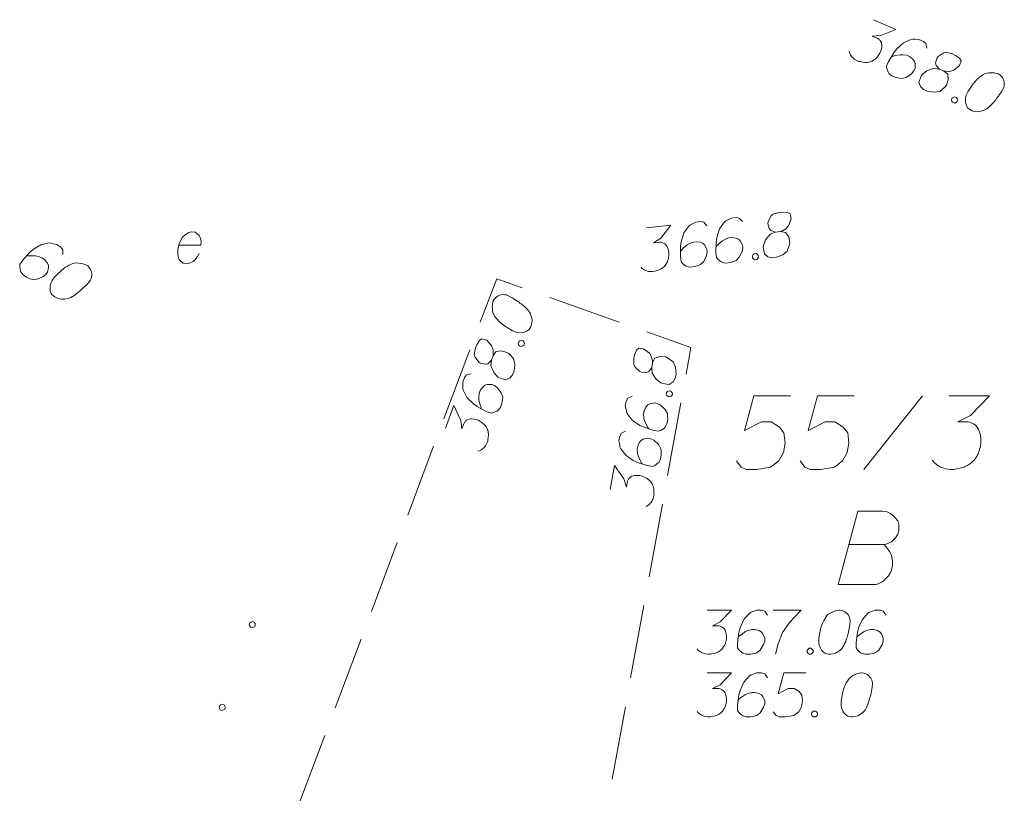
# Model space of a CAD drawing. Header units: millimetres. Extents: x 460 to 2266, y 622 to 2169.
# Tile 47 of 95: x 2019 to 2036, y 1956 to 1969. Entities that reach past the tile are written whole.
import ezdxf

# ---------------------------------------------------------------- set-up
doc = ezdxf.new("R2010")
doc.units = ezdxf.units.MM
doc.linetypes.add('L_0_05', pattern=[1.75, 1.25, -0.5])
doc.linetypes.add('PRZER1-1', pattern=[2, 1, -1])
doc.layers.add('#digitalizacja', color=7, linetype='Continuous', lineweight=18)
doc.layers.add('#skartowane', color=7, linetype='Continuous', lineweight=18)
doc.layers.add('GESDZI_O', color=7, linetype='Continuous', lineweight=18, true_color=0x0a0909)
doc.layers.add('GESUZY_O', color=7, linetype='PRZER1-1', lineweight=18, true_color=0x008000)

msp = doc.modelspace()

# ---------------------------------------------------------------- linework, layer by layer
at = {"layer": '#digitalizacja', "color": 36, "linetype": 'Continuous', "lineweight": 18, "true_color": 0x7d3300, "flags": 128}
for points in [[(2020.018, 1964.746), (2020.016, 1964.826), (2019.983, 1964.871), (2019.915, 1964.918), (2019.853, 1964.932), (2019.817, 1964.943), (2019.783, 1964.945), (2019.644, 1964.912), (2019.51, 1964.833), (2019.452, 1964.78), (2019.335, 1964.653), (2019.284, 1964.58), (2019.283, 1964.537), (2019.295, 1964.472), (2019.303, 1964.452), (2019.341, 1964.404), (2019.404, 1964.36), (2019.459, 1964.336), (2019.5, 1964.322), (2019.576, 1964.327), (2019.678, 1964.371), (2019.726, 1964.409), (2019.753, 1964.448), (2019.773, 1964.528), (2019.77, 1964.565), (2019.75, 1964.609), (2019.702, 1964.664), (2019.658, 1964.694), (2019.595, 1964.716), (2019.551, 1964.725), (2019.465, 1964.727), (2019.419, 1964.723), (2019.395, 1964.719)], [(2020.438, 1964.554), (2020.429, 1964.561), (2020.396, 1964.576), (2020.373, 1964.585), (2020.355, 1964.59), (2020.324, 1964.597), (2020.285, 1964.603), (2020.251, 1964.605), (2020.213, 1964.603), (2020.185, 1964.593), (2020.154, 1964.579), (2020.122, 1964.565), (2020.088, 1964.546), (2020.064, 1964.534), (2020.034, 1964.511), (2019.986, 1964.473), (2019.921, 1964.41), (2019.871, 1964.359), (2019.834, 1964.305), (2019.812, 1964.263), (2019.801, 1964.206), (2019.799, 1964.172), (2019.803, 1964.126), (2019.818, 1964.086), (2019.829, 1964.071), (2019.855, 1964.046), (2019.879, 1964.029), (2019.921, 1964.007), (2019.962, 1963.993), (2019.996, 1963.991), (2020.047, 1963.992), (2020.072, 1963.996), (2020.105, 1964.002), (2020.133, 1964.011), (2020.153, 1964.019), (2020.179, 1964.037), (2020.191, 1964.043), (2020.217, 1964.06), (2020.247, 1964.083), (2020.277, 1964.105), (2020.296, 1964.121), (2020.31, 1964.132), (2020.329, 1964.148), (2020.369, 1964.185), (2020.391, 1964.206), (2020.412, 1964.227), (2020.441, 1964.258), (2020.476, 1964.298), (2020.486, 1964.312), (2020.495, 1964.335), (2020.503, 1964.358), (2020.509, 1964.397), (2020.508, 1964.427), (2020.503, 1964.451), (2020.494, 1964.479), (2020.482, 1964.502), (2020.47, 1964.518), (2020.459, 1964.532), (2020.438, 1964.554)], [(2030.962, 1958.706), (2031.376, 1958.706), (2031.181, 1958.505), (2031.051, 1958.44), (2031.157, 1958.44), (2031.181, 1958.435), (2031.193, 1958.429), (2031.205, 1958.423), (2031.216, 1958.417), (2031.24, 1958.399), (2031.252, 1958.381), (2031.264, 1958.364), (2031.27, 1958.346), (2031.281, 1958.305), (2031.287, 1958.269), (2031.287, 1958.251), (2031.287, 1958.228), (2031.281, 1958.192), (2031.275, 1958.169), (2031.27, 1958.145), (2031.264, 1958.127), (2031.258, 1958.116), (2031.252, 1958.104), (2031.246, 1958.092), (2031.234, 1958.074), (2031.216, 1958.051), (2031.199, 1958.033), (2031.187, 1958.021), (2031.169, 1958.009), (2031.151, 1957.998), (2031.128, 1957.986), (2031.116, 1957.98), (2031.075, 1957.968), (2031.039, 1957.962), (2031.016, 1957.956), (2030.974, 1957.956), (2030.927, 1957.962), (2030.909, 1957.968), (2030.892, 1957.974), (2030.874, 1957.98), (2030.856, 1957.992), (2030.838, 1958.003), (2030.809, 1958.027), (2030.791, 1958.051)], [(2031.984, 1958.623), (2031.937, 1958.688), (2031.884, 1958.706), (2031.801, 1958.706), (2031.742, 1958.683), (2031.707, 1958.671), (2031.677, 1958.653), (2031.582, 1958.547), (2031.518, 1958.405), (2031.5, 1958.328), (2031.476, 1958.157), (2031.476, 1958.068), (2031.5, 1958.033), (2031.547, 1957.986), (2031.565, 1957.974), (2031.624, 1957.956), (2031.701, 1957.956), (2031.76, 1957.968), (2031.801, 1957.98), (2031.86, 1958.027), (2031.919, 1958.121), (2031.937, 1958.181), (2031.937, 1958.228), (2031.907, 1958.305), (2031.884, 1958.334), (2031.842, 1958.358), (2031.771, 1958.375), (2031.718, 1958.375), (2031.653, 1958.358), (2031.612, 1958.34), (2031.541, 1958.293), (2031.506, 1958.263), (2031.488, 1958.246)], [(2032.084, 1958.706), (2032.557, 1958.706), (2032.527, 1958.677), (2032.356, 1958.494), (2032.238, 1958.328), (2032.167, 1958.133), (2032.12, 1957.956)], [(2033.212, 1958.706), (2033.2, 1958.706), (2033.165, 1958.7), (2033.141, 1958.694), (2033.124, 1958.688), (2033.094, 1958.677), (2033.059, 1958.659), (2033.029, 1958.641), (2033, 1958.618), (2032.982, 1958.594), (2032.964, 1958.564), (2032.947, 1958.535), (2032.929, 1958.499), (2032.917, 1958.476), (2032.905, 1958.44), (2032.887, 1958.381), (2032.87, 1958.293), (2032.858, 1958.222), (2032.858, 1958.157), (2032.864, 1958.11), (2032.887, 1958.057), (2032.905, 1958.027), (2032.935, 1957.992), (2032.97, 1957.968), (2032.988, 1957.962), (2033.023, 1957.956), (2033.053, 1957.956), (2033.1, 1957.962), (2033.141, 1957.974), (2033.171, 1957.992), (2033.212, 1958.021), (2033.23, 1958.039), (2033.254, 1958.062), (2033.271, 1958.086), (2033.283, 1958.104), (2033.295, 1958.133), (2033.301, 1958.145), (2033.313, 1958.175), (2033.324, 1958.21), (2033.336, 1958.246), (2033.342, 1958.269), (2033.348, 1958.287), (2033.354, 1958.31), (2033.366, 1958.364), (2033.372, 1958.393), (2033.378, 1958.423), (2033.383, 1958.464), (2033.389, 1958.517), (2033.389, 1958.535), (2033.383, 1958.558), (2033.378, 1958.582), (2033.36, 1958.618), (2033.342, 1958.641), (2033.324, 1958.659), (2033.301, 1958.677), (2033.277, 1958.688), (2033.259, 1958.694), (2033.242, 1958.7), (2033.212, 1958.706)], [(2033.998, 1958.623), (2033.95, 1958.688), (2033.897, 1958.706), (2033.815, 1958.706), (2033.755, 1958.683), (2033.72, 1958.671), (2033.69, 1958.653), (2033.596, 1958.547), (2033.531, 1958.405), (2033.513, 1958.328), (2033.49, 1958.157), (2033.49, 1958.068), (2033.513, 1958.033), (2033.561, 1957.986), (2033.578, 1957.974), (2033.637, 1957.956), (2033.714, 1957.956), (2033.773, 1957.968), (2033.815, 1957.98), (2033.874, 1958.027), (2033.933, 1958.121), (2033.95, 1958.181), (2033.95, 1958.228), (2033.921, 1958.305), (2033.897, 1958.334), (2033.856, 1958.358), (2033.785, 1958.375), (2033.732, 1958.375), (2033.667, 1958.358), (2033.626, 1958.34), (2033.555, 1958.293), (2033.519, 1958.263), (2033.502, 1958.246)], [(2032.693, 1958.057), (2032.722, 1958.057), (2032.74, 1958.045), (2032.758, 1958.021), (2032.758, 1957.992), (2032.74, 1957.968), (2032.722, 1957.956), (2032.693, 1957.956), (2032.675, 1957.968), (2032.657, 1957.992), (2032.657, 1958.021), (2032.675, 1958.045), (2032.693, 1958.057)], [(2030.962, 1957.64), (2031.376, 1957.64), (2031.181, 1957.439), (2031.051, 1957.374), (2031.157, 1957.374), (2031.181, 1957.369), (2031.193, 1957.363), (2031.205, 1957.357), (2031.216, 1957.351), (2031.24, 1957.333), (2031.252, 1957.315), (2031.264, 1957.298), (2031.27, 1957.28), (2031.281, 1957.239), (2031.287, 1957.203), (2031.287, 1957.185), (2031.287, 1957.162), (2031.281, 1957.126), (2031.275, 1957.103), (2031.27, 1957.079), (2031.264, 1957.061), (2031.258, 1957.05), (2031.252, 1957.038), (2031.246, 1957.026), (2031.234, 1957.008), (2031.216, 1956.985), (2031.199, 1956.967), (2031.187, 1956.955), (2031.169, 1956.943), (2031.151, 1956.932), (2031.128, 1956.92), (2031.116, 1956.914), (2031.075, 1956.902), (2031.039, 1956.896), (2031.016, 1956.89), (2030.974, 1956.89), (2030.927, 1956.896), (2030.909, 1956.902), (2030.892, 1956.908), (2030.874, 1956.914), (2030.856, 1956.926), (2030.838, 1956.937), (2030.809, 1956.961), (2030.791, 1956.985)], [(2031.984, 1957.557), (2031.937, 1957.622), (2031.884, 1957.64), (2031.801, 1957.64), (2031.742, 1957.617), (2031.707, 1957.605), (2031.677, 1957.587), (2031.582, 1957.481), (2031.518, 1957.339), (2031.5, 1957.262), (2031.476, 1957.091), (2031.476, 1957.002), (2031.5, 1956.967), (2031.547, 1956.92), (2031.565, 1956.908), (2031.624, 1956.89), (2031.701, 1956.89), (2031.76, 1956.902), (2031.801, 1956.914), (2031.86, 1956.961), (2031.919, 1957.056), (2031.937, 1957.115), (2031.937, 1957.162), (2031.907, 1957.239), (2031.884, 1957.268), (2031.842, 1957.292), (2031.771, 1957.309), (2031.718, 1957.309), (2031.653, 1957.292), (2031.612, 1957.274), (2031.541, 1957.227), (2031.506, 1957.197), (2031.488, 1957.18)], [(2032.634, 1957.64), (2032.262, 1957.64), (2032.167, 1957.286), (2032.338, 1957.374), (2032.439, 1957.374), (2032.521, 1957.321), (2032.569, 1957.262), (2032.58, 1957.162), (2032.563, 1957.061), (2032.515, 1956.979), (2032.433, 1956.914), (2032.291, 1956.89), (2032.185, 1956.89), (2032.132, 1956.914), (2032.084, 1956.979)], [(2033.59, 1957.64), (2033.578, 1957.64), (2033.543, 1957.634), (2033.519, 1957.628), (2033.502, 1957.622), (2033.472, 1957.611), (2033.437, 1957.593), (2033.407, 1957.575), (2033.378, 1957.552), (2033.36, 1957.528), (2033.342, 1957.498), (2033.324, 1957.469), (2033.307, 1957.433), (2033.295, 1957.41), (2033.283, 1957.374), (2033.265, 1957.315), (2033.248, 1957.227), (2033.236, 1957.156), (2033.236, 1957.091), (2033.242, 1957.044), (2033.265, 1956.991), (2033.283, 1956.961), (2033.313, 1956.926), (2033.348, 1956.902), (2033.366, 1956.896), (2033.401, 1956.89), (2033.431, 1956.89), (2033.478, 1956.896), (2033.519, 1956.908), (2033.549, 1956.926), (2033.59, 1956.955), (2033.608, 1956.973), (2033.632, 1956.996), (2033.649, 1957.02), (2033.661, 1957.038), (2033.673, 1957.067), (2033.679, 1957.079), (2033.691, 1957.109), (2033.702, 1957.144), (2033.714, 1957.18), (2033.72, 1957.203), (2033.726, 1957.221), (2033.732, 1957.244), (2033.744, 1957.298), (2033.75, 1957.327), (2033.755, 1957.357), (2033.761, 1957.398), (2033.767, 1957.451), (2033.767, 1957.469), (2033.761, 1957.492), (2033.755, 1957.516), (2033.738, 1957.552), (2033.72, 1957.575), (2033.702, 1957.593), (2033.679, 1957.611), (2033.655, 1957.622), (2033.637, 1957.628), (2033.62, 1957.634), (2033.59, 1957.64)], [(2032.769, 1956.991), (2032.799, 1956.991), (2032.817, 1956.979), (2032.834, 1956.955), (2032.834, 1956.926), (2032.817, 1956.902), (2032.799, 1956.89), (2032.769, 1956.89), (2032.752, 1956.902), (2032.734, 1956.926), (2032.734, 1956.955), (2032.752, 1956.979), (2032.769, 1956.991)]]:
    msp.add_lwpolyline(points, dxfattribs=at)
at = {"layer": '#skartowane', "color": 7, "linetype": 'Continuous', "lineweight": 18, "flags": 128}
for points in [[(2033.788, 1968.738), (2034.167, 1968.573), (2033.909, 1968.467), (2033.764, 1968.459), (2033.861, 1968.417), (2033.88, 1968.402), (2033.889, 1968.392), (2033.897, 1968.382), (2033.906, 1968.371), (2033.92, 1968.346), (2033.924, 1968.325), (2033.928, 1968.304), (2033.926, 1968.285), (2033.92, 1968.243), (2033.912, 1968.208), (2033.905, 1968.192), (2033.895, 1968.17), (2033.876, 1968.14), (2033.861, 1968.12), (2033.846, 1968.101), (2033.833, 1968.087), (2033.823, 1968.079), (2033.813, 1968.07), (2033.803, 1968.062), (2033.785, 1968.05), (2033.759, 1968.036), (2033.736, 1968.027), (2033.721, 1968.02), (2033.7, 1968.017), (2033.679, 1968.013), (2033.652, 1968.012), (2033.639, 1968.011), (2033.597, 1968.017), (2033.562, 1968.025), (2033.538, 1968.029), (2033.5, 1968.046), (2033.459, 1968.07), (2033.445, 1968.083), (2033.431, 1968.095), (2033.417, 1968.108), (2033.406, 1968.125), (2033.394, 1968.143), (2033.377, 1968.177), (2033.37, 1968.205)], [(2034.692, 1968.254), (2034.675, 1968.333), (2034.633, 1968.37), (2034.557, 1968.403), (2034.494, 1968.405), (2034.456, 1968.409), (2034.422, 1968.404), (2034.293, 1968.344), (2034.177, 1968.24), (2034.13, 1968.177), (2034.04, 1968.029), (2034.005, 1967.948), (2034.012, 1967.906), (2034.037, 1967.844), (2034.048, 1967.826), (2034.095, 1967.786), (2034.166, 1967.756), (2034.225, 1967.743), (2034.267, 1967.737), (2034.34, 1967.757), (2034.432, 1967.82), (2034.472, 1967.867), (2034.491, 1967.91), (2034.494, 1967.993), (2034.484, 1968.029), (2034.456, 1968.067), (2034.398, 1968.112), (2034.349, 1968.133), (2034.283, 1968.143), (2034.238, 1968.143), (2034.154, 1968.128), (2034.11, 1968.115), (2034.086, 1968.106)], [(2034.904, 1967.898), (2034.98, 1967.865), (2035.004, 1967.861), (2035.08, 1967.86), (2035.148, 1967.882), (2035.247, 1967.961), (2035.275, 1968.039), (2035.249, 1968.083), (2035.18, 1968.132), (2035.126, 1968.156), (2035.016, 1968.184), (2034.971, 1968.171), (2034.882, 1968.114), (2034.865, 1968.089), (2034.84, 1968.003), (2034.848, 1967.961), (2034.904, 1967.898), (2034.808, 1967.914), (2034.691, 1967.868), (2034.613, 1967.806), (2034.595, 1967.781), (2034.556, 1967.676), (2034.581, 1967.601), (2034.637, 1967.551), (2034.702, 1967.522), (2034.816, 1967.505), (2034.913, 1967.52), (2035.004, 1967.597), (2035.024, 1967.627), (2035.056, 1967.716), (2035.046, 1967.81), (2034.98, 1967.865)], [(2035.905, 1967.816), (2035.894, 1967.821), (2035.86, 1967.83), (2035.836, 1967.834), (2035.817, 1967.835), (2035.785, 1967.836), (2035.746, 1967.834), (2035.711, 1967.83), (2035.675, 1967.82), (2035.649, 1967.805), (2035.621, 1967.785), (2035.593, 1967.765), (2035.563, 1967.74), (2035.543, 1967.723), (2035.518, 1967.695), (2035.478, 1967.648), (2035.426, 1967.574), (2035.387, 1967.514), (2035.361, 1967.454), (2035.348, 1967.408), (2035.348, 1967.35), (2035.353, 1967.316), (2035.365, 1967.272), (2035.389, 1967.236), (2035.402, 1967.224), (2035.433, 1967.204), (2035.46, 1967.192), (2035.505, 1967.179), (2035.548, 1967.173), (2035.582, 1967.178), (2035.632, 1967.188), (2035.655, 1967.197), (2035.686, 1967.21), (2035.712, 1967.224), (2035.73, 1967.236), (2035.752, 1967.258), (2035.762, 1967.266), (2035.785, 1967.289), (2035.81, 1967.317), (2035.835, 1967.344), (2035.85, 1967.364), (2035.862, 1967.378), (2035.877, 1967.397), (2035.909, 1967.441), (2035.926, 1967.466), (2035.944, 1967.49), (2035.966, 1967.526), (2035.992, 1967.572), (2035.999, 1967.588), (2036.003, 1967.612), (2036.007, 1967.636), (2036.005, 1967.676), (2035.998, 1967.705), (2035.989, 1967.728), (2035.975, 1967.754), (2035.958, 1967.774), (2035.944, 1967.787), (2035.93, 1967.799), (2035.905, 1967.816)], [(2035.169, 1967.428), (2035.197, 1967.416), (2035.208, 1967.399), (2035.215, 1967.37), (2035.203, 1967.343), (2035.177, 1967.328), (2035.156, 1967.324), (2035.129, 1967.336), (2035.118, 1967.354), (2035.111, 1967.383), (2035.123, 1967.41), (2035.149, 1967.424), (2035.169, 1967.428)], [(2032.122, 1965.129), (2032.204, 1965.138), (2032.227, 1965.147), (2032.294, 1965.184), (2032.341, 1965.238), (2032.387, 1965.356), (2032.371, 1965.437), (2032.327, 1965.462), (2032.243, 1965.47), (2032.184, 1965.463), (2032.075, 1965.433), (2032.043, 1965.399), (2031.994, 1965.304), (2031.992, 1965.274), (2032.014, 1965.188), (2032.041, 1965.155), (2032.122, 1965.129), (2032.031, 1965.095), (2031.953, 1964.996), (2031.916, 1964.903), (2031.914, 1964.873), (2031.933, 1964.762), (2031.992, 1964.71), (2032.065, 1964.694), (2032.136, 1964.702), (2032.244, 1964.745), (2032.32, 1964.807), (2032.36, 1964.919), (2032.362, 1964.955), (2032.345, 1965.048), (2032.289, 1965.124), (2032.204, 1965.138)], [(2030.956, 1965.237), (2030.902, 1965.296), (2030.847, 1965.308), (2030.765, 1965.298), (2030.709, 1965.268), (2030.675, 1965.252), (2030.648, 1965.231), (2030.566, 1965.115), (2030.518, 1964.966), (2030.509, 1964.888), (2030.505, 1964.715), (2030.516, 1964.627), (2030.543, 1964.595), (2030.595, 1964.553), (2030.614, 1964.544), (2030.675, 1964.533), (2030.751, 1964.542), (2030.809, 1964.56), (2030.848, 1964.577), (2030.902, 1964.631), (2030.949, 1964.731), (2030.96, 1964.792), (2030.955, 1964.839), (2030.917, 1964.912), (2030.89, 1964.938), (2030.846, 1964.957), (2030.773, 1964.966), (2030.721, 1964.96), (2030.658, 1964.935), (2030.619, 1964.913), (2030.554, 1964.858), (2030.522, 1964.824), (2030.507, 1964.805)], [(2031.56, 1965.307), (2031.506, 1965.366), (2031.451, 1965.378), (2031.369, 1965.368), (2031.313, 1965.338), (2031.279, 1965.322), (2031.252, 1965.301), (2031.17, 1965.185), (2031.122, 1965.037), (2031.113, 1964.958), (2031.109, 1964.785), (2031.12, 1964.698), (2031.147, 1964.665), (2031.2, 1964.624), (2031.219, 1964.614), (2031.279, 1964.603), (2031.355, 1964.612), (2031.413, 1964.63), (2031.453, 1964.647), (2031.506, 1964.701), (2031.554, 1964.801), (2031.564, 1964.862), (2031.559, 1964.909), (2031.521, 1964.982), (2031.494, 1965.008), (2031.45, 1965.027), (2031.378, 1965.037), (2031.325, 1965.03), (2031.262, 1965.005), (2031.223, 1964.983), (2031.158, 1964.928), (2031.127, 1964.894), (2031.111, 1964.875)], [(2021.984, 1964.908), (2022.362, 1964.908), (2022.368, 1964.967), (2022.356, 1965.02), (2022.333, 1965.073), (2022.262, 1965.126), (2022.203, 1965.132), (2022.156, 1965.121), (2022.091, 1965.085), (2022.049, 1965.044), (2022.014, 1964.979), (2021.99, 1964.932), (2021.967, 1964.831), (2021.967, 1964.766), (2021.973, 1964.713), (2021.99, 1964.666), (2022.061, 1964.601), (2022.108, 1964.595), (2022.156, 1964.601), (2022.162, 1964.601), (2022.238, 1964.636), (2022.28, 1964.678), (2022.297, 1964.707), (2022.303, 1964.713), (2022.333, 1964.766)], [(2029.932, 1965.202), (2030.342, 1965.249), (2030.172, 1965.027), (2030.05, 1964.948), (2030.156, 1964.96), (2030.18, 1964.957), (2030.192, 1964.952), (2030.205, 1964.948), (2030.217, 1964.943), (2030.243, 1964.929), (2030.257, 1964.912), (2030.27, 1964.896), (2030.278, 1964.879), (2030.295, 1964.84), (2030.305, 1964.805), (2030.307, 1964.787), (2030.309, 1964.764), (2030.308, 1964.728), (2030.305, 1964.704), (2030.301, 1964.68), (2030.298, 1964.662), (2030.293, 1964.649), (2030.289, 1964.637), (2030.284, 1964.624), (2030.274, 1964.605), (2030.259, 1964.58), (2030.244, 1964.56), (2030.234, 1964.547), (2030.217, 1964.533), (2030.201, 1964.52), (2030.179, 1964.505), (2030.168, 1964.498), (2030.128, 1964.481), (2030.094, 1964.471), (2030.071, 1964.463), (2030.03, 1964.458), (2029.982, 1964.458), (2029.964, 1964.462), (2029.946, 1964.466), (2029.927, 1964.47), (2029.909, 1964.48), (2029.89, 1964.489), (2029.858, 1964.509), (2029.837, 1964.531)], [(2031.76, 1964.76), (2031.79, 1964.763), (2031.809, 1964.754), (2031.829, 1964.732), (2031.832, 1964.703), (2031.817, 1964.677), (2031.801, 1964.664), (2031.772, 1964.66), (2031.753, 1964.67), (2031.733, 1964.691), (2031.729, 1964.721), (2031.744, 1964.746), (2031.76, 1964.76)], [(2027.326, 1963.956), (2027.322, 1963.945), (2027.315, 1963.91), (2027.312, 1963.886), (2027.311, 1963.867), (2027.312, 1963.836), (2027.316, 1963.796), (2027.322, 1963.762), (2027.334, 1963.726), (2027.35, 1963.701), (2027.371, 1963.674), (2027.393, 1963.647), (2027.419, 1963.618), (2027.437, 1963.599), (2027.466, 1963.575), (2027.515, 1963.538), (2027.592, 1963.49), (2027.654, 1963.454), (2027.715, 1963.431), (2027.761, 1963.42), (2027.819, 1963.424), (2027.853, 1963.43), (2027.897, 1963.445), (2027.931, 1963.47), (2027.943, 1963.484), (2027.961, 1963.515), (2027.972, 1963.543), (2027.983, 1963.589), (2027.986, 1963.632), (2027.98, 1963.666), (2027.967, 1963.715), (2027.957, 1963.738), (2027.943, 1963.768), (2027.927, 1963.793), (2027.915, 1963.811), (2027.891, 1963.832), (2027.882, 1963.842), (2027.859, 1963.863), (2027.83, 1963.887), (2027.801, 1963.91), (2027.781, 1963.924), (2027.766, 1963.936), (2027.746, 1963.95), (2027.7, 1963.98), (2027.675, 1963.995), (2027.649, 1964.011), (2027.613, 1964.031), (2027.565, 1964.056), (2027.549, 1964.062), (2027.524, 1964.065), (2027.5, 1964.068), (2027.461, 1964.063), (2027.432, 1964.055), (2027.41, 1964.045), (2027.385, 1964.029), (2027.365, 1964.011), (2027.354, 1963.997), (2027.342, 1963.982), (2027.326, 1963.956)], [(2027.295, 1962.952), (2027.324, 1963.03), (2027.327, 1963.054), (2027.324, 1963.131), (2027.299, 1963.197), (2027.215, 1963.292), (2027.135, 1963.315), (2027.093, 1963.287), (2027.047, 1963.216), (2027.026, 1963.161), (2027.003, 1963.049), (2027.019, 1963.006), (2027.081, 1962.919), (2027.106, 1962.904), (2027.193, 1962.883), (2027.235, 1962.893), (2027.295, 1962.952), (2027.284, 1962.856), (2027.336, 1962.742), (2027.402, 1962.666), (2027.427, 1962.65), (2027.534, 1962.616), (2027.608, 1962.645), (2027.656, 1962.703), (2027.68, 1962.769), (2027.692, 1962.885), (2027.672, 1962.981), (2027.591, 1963.068), (2027.56, 1963.086), (2027.469, 1963.114), (2027.375, 1963.099), (2027.324, 1963.03)], [(2027.751, 1963.241), (2027.761, 1963.269), (2027.778, 1963.281), (2027.807, 1963.29), (2027.834, 1963.279), (2027.85, 1963.254), (2027.855, 1963.234), (2027.845, 1963.206), (2027.827, 1963.194), (2027.799, 1963.185), (2027.771, 1963.196), (2027.756, 1963.221), (2027.751, 1963.241)], [(2030.019, 1962.828), (2030.034, 1962.91), (2030.032, 1962.934), (2030.016, 1963.009), (2029.979, 1963.07), (2029.879, 1963.148), (2029.797, 1963.157), (2029.76, 1963.122), (2029.728, 1963.044), (2029.717, 1962.985), (2029.715, 1962.872), (2029.737, 1962.832), (2029.814, 1962.758), (2029.842, 1962.747), (2029.931, 1962.742), (2029.97, 1962.759), (2030.019, 1962.828), (2030.025, 1962.731), (2030.096, 1962.628), (2030.175, 1962.566), (2030.203, 1962.555), (2030.314, 1962.54), (2030.382, 1962.582), (2030.418, 1962.647), (2030.431, 1962.717), (2030.422, 1962.833), (2030.384, 1962.924), (2030.289, 1962.995), (2030.256, 1963.007), (2030.162, 1963.018), (2030.072, 1962.987), (2030.034, 1962.91)], [(2026.95, 1962.723), (2026.872, 1962.701), (2026.837, 1962.658), (2026.808, 1962.58), (2026.809, 1962.517), (2026.808, 1962.48), (2026.814, 1962.446), (2026.88, 1962.32), (2026.99, 1962.209), (2027.056, 1962.165), (2027.208, 1962.083), (2027.29, 1962.052), (2027.332, 1962.061), (2027.393, 1962.089), (2027.41, 1962.101), (2027.448, 1962.15), (2027.475, 1962.222), (2027.484, 1962.282), (2027.488, 1962.325), (2027.464, 1962.397), (2027.397, 1962.485), (2027.348, 1962.522), (2027.304, 1962.539), (2027.221, 1962.538), (2027.185, 1962.527), (2027.149, 1962.496), (2027.107, 1962.436), (2027.088, 1962.387), (2027.082, 1962.319), (2027.084, 1962.275), (2027.103, 1962.192), (2027.119, 1962.148), (2027.129, 1962.125)], [(2030.266, 1962.375), (2030.272, 1962.404), (2030.286, 1962.419), (2030.313, 1962.433), (2030.342, 1962.427), (2030.362, 1962.406), (2030.37, 1962.386), (2030.365, 1962.357), (2030.35, 1962.342), (2030.324, 1962.328), (2030.295, 1962.334), (2030.275, 1962.355), (2030.266, 1962.375)], [(2029.684, 1962.343), (2029.612, 1962.308), (2029.585, 1962.259), (2029.57, 1962.178), (2029.583, 1962.116), (2029.588, 1962.079), (2029.6, 1962.046), (2029.688, 1961.934), (2029.815, 1961.845), (2029.888, 1961.814), (2030.052, 1961.76), (2030.139, 1961.744), (2030.178, 1961.761), (2030.233, 1961.799), (2030.248, 1961.814), (2030.276, 1961.869), (2030.29, 1961.945), (2030.289, 1962.005), (2030.285, 1962.048), (2030.249, 1962.114), (2030.166, 1962.189), (2030.111, 1962.217), (2030.065, 1962.226), (2029.984, 1962.21), (2029.951, 1962.193), (2029.92, 1962.156), (2029.89, 1962.09), (2029.881, 1962.037), (2029.886, 1961.97), (2029.896, 1961.926), (2029.93, 1961.848), (2029.953, 1961.808), (2029.967, 1961.787)], [(2026.513, 1961.796), (2026.658, 1962.183), (2026.778, 1961.929), (2026.793, 1961.785), (2026.83, 1961.884), (2026.844, 1961.904), (2026.854, 1961.913), (2026.863, 1961.922), (2026.873, 1961.931), (2026.898, 1961.947), (2026.919, 1961.952), (2026.939, 1961.957), (2026.958, 1961.956), (2027.001, 1961.953), (2027.036, 1961.946), (2027.053, 1961.939), (2027.075, 1961.931), (2027.106, 1961.913), (2027.126, 1961.899), (2027.146, 1961.885), (2027.16, 1961.874), (2027.169, 1961.864), (2027.178, 1961.854), (2027.187, 1961.845), (2027.2, 1961.827), (2027.216, 1961.802), (2027.226, 1961.78), (2027.233, 1961.764), (2027.238, 1961.744), (2027.242, 1961.723), (2027.245, 1961.697), (2027.247, 1961.683), (2027.243, 1961.641), (2027.236, 1961.605), (2027.233, 1961.581), (2027.219, 1961.543), (2027.197, 1961.5), (2027.185, 1961.486), (2027.173, 1961.471), (2027.161, 1961.457), (2027.144, 1961.444), (2027.127, 1961.432), (2027.094, 1961.413), (2027.066, 1961.404)], [(2029.575, 1961.745), (2029.503, 1961.71), (2029.476, 1961.661), (2029.461, 1961.58), (2029.474, 1961.517), (2029.479, 1961.48), (2029.491, 1961.448), (2029.579, 1961.336), (2029.706, 1961.247), (2029.779, 1961.216), (2029.943, 1961.162), (2030.03, 1961.146), (2030.069, 1961.163), (2030.124, 1961.201), (2030.139, 1961.216), (2030.167, 1961.271), (2030.181, 1961.346), (2030.18, 1961.406), (2030.175, 1961.449), (2030.14, 1961.516), (2030.057, 1961.591), (2030.002, 1961.619), (2029.956, 1961.627), (2029.875, 1961.612), (2029.842, 1961.594), (2029.811, 1961.558), (2029.781, 1961.491), (2029.771, 1961.439), (2029.777, 1961.372), (2029.787, 1961.328), (2029.821, 1961.25), (2029.844, 1961.21), (2029.858, 1961.189)], [(2029.31, 1960.755), (2029.385, 1961.161), (2029.547, 1960.934), (2029.588, 1960.794), (2029.607, 1960.899), (2029.617, 1960.921), (2029.625, 1960.931), (2029.633, 1960.942), (2029.641, 1960.953), (2029.662, 1960.973), (2029.682, 1960.981), (2029.701, 1960.99), (2029.72, 1960.992), (2029.763, 1960.996), (2029.799, 1960.996), (2029.816, 1960.993), (2029.839, 1960.988), (2029.873, 1960.976), (2029.895, 1960.966), (2029.917, 1960.956), (2029.934, 1960.947), (2029.944, 1960.939), (2029.955, 1960.931), (2029.965, 1960.923), (2029.981, 1960.909), (2030.001, 1960.887), (2030.015, 1960.866), (2030.025, 1960.853), (2030.033, 1960.833), (2030.041, 1960.813), (2030.049, 1960.788), (2030.053, 1960.775), (2030.057, 1960.733), (2030.056, 1960.697), (2030.058, 1960.672), (2030.05, 1960.632), (2030.036, 1960.586), (2030.027, 1960.57), (2030.018, 1960.554), (2030.009, 1960.537), (2029.994, 1960.522), (2029.979, 1960.507), (2029.951, 1960.482), (2029.925, 1960.469)], [(2023.18, 1958.463), (2023.19, 1958.49), (2023.207, 1958.503), (2023.236, 1958.512), (2023.263, 1958.502), (2023.28, 1958.477), (2023.285, 1958.456), (2023.275, 1958.428), (2023.257, 1958.416), (2023.229, 1958.407), (2023.201, 1958.417), (2023.185, 1958.442), (2023.18, 1958.463)], [(2022.67, 1957.058), (2022.68, 1957.086), (2022.697, 1957.099), (2022.726, 1957.107), (2022.754, 1957.097), (2022.77, 1957.072), (2022.775, 1957.052), (2022.765, 1957.024), (2022.747, 1957.011), (2022.719, 1957.003), (2022.691, 1957.013), (2022.675, 1957.038), (2022.67, 1957.058)]]:
    msp.add_lwpolyline(points, dxfattribs=at)
at = {"layer": '#skartowane', "color": 7, "linetype": 'L_0_05', "lineweight": 18, "flags": 128}
msp.add_lwpolyline([(2023.645, 1940.667), (2031.175, 1929.617), (2033.225, 1923.847), (2028.115, 1929.477), (2020.955, 1939.727), (2020.345, 1942.007), (2020.215, 1944.227), (2022.395, 1951.077), (2027.385, 1964.337), (2030.685, 1963.167), (2028.565, 1951.547), (2023.645, 1940.667)], close=True, dxfattribs=at)
at = {"layer": 'GESDZI_O', "color": 96, "linetype": 'Continuous', "lineweight": 18}
msp.add_line((2033.623, 1961.097), (2034.617, 1962.347), dxfattribs=at)
at = {"layer": 'GESDZI_O', "color": 96, "linetype": 'Continuous', "lineweight": 18, "flags": 128}
for points in [[(2032.373, 1962.347), (2031.753, 1962.347), (2031.595, 1961.757), (2031.881, 1961.905), (2032.048, 1961.905), (2032.186, 1961.816), (2032.264, 1961.718), (2032.284, 1961.55), (2032.255, 1961.383), (2032.176, 1961.245), (2032.038, 1961.137), (2031.802, 1961.097), (2031.625, 1961.097), (2031.536, 1961.137), (2031.457, 1961.245)], [(2033.455, 1962.347), (2032.835, 1962.347), (2032.678, 1961.757), (2032.963, 1961.905), (2033.131, 1961.905), (2033.268, 1961.816), (2033.347, 1961.718), (2033.367, 1961.55), (2033.337, 1961.383), (2033.259, 1961.245), (2033.121, 1961.137), (2032.885, 1961.097), (2032.707, 1961.097), (2032.619, 1961.137), (2032.54, 1961.245)], [(2035.069, 1962.347), (2035.758, 1962.347), (2035.434, 1962.013), (2035.217, 1961.905), (2035.394, 1961.905), (2035.434, 1961.895), (2035.453, 1961.885), (2035.473, 1961.875), (2035.493, 1961.865), (2035.532, 1961.836), (2035.552, 1961.806), (2035.571, 1961.777), (2035.581, 1961.747), (2035.601, 1961.678), (2035.611, 1961.619), (2035.611, 1961.59), (2035.611, 1961.55), (2035.601, 1961.491), (2035.591, 1961.452), (2035.581, 1961.412), (2035.571, 1961.383), (2035.562, 1961.363), (2035.552, 1961.344), (2035.542, 1961.324), (2035.522, 1961.294), (2035.493, 1961.255), (2035.463, 1961.226), (2035.443, 1961.206), (2035.414, 1961.186), (2035.384, 1961.166), (2035.345, 1961.147), (2035.325, 1961.137), (2035.256, 1961.117), (2035.197, 1961.107), (2035.158, 1961.097), (2035.089, 1961.097), (2035.01, 1961.107), (2034.981, 1961.117), (2034.951, 1961.127), (2034.922, 1961.137), (2034.892, 1961.157), (2034.863, 1961.176), (2034.814, 1961.216), (2034.784, 1961.255)]]:
    msp.add_lwpolyline(points, dxfattribs=at)
at = {"layer": 'GESUZY_O', "color": 96, "linetype": 'Continuous', "lineweight": 18, "true_color": 0x008000, "flags": 128}
msp.add_lwpolyline([(2033.37, 1959.819), (2033.961, 1959.819), (2034, 1959.829), (2034.089, 1959.868), (2034.158, 1959.937), (2034.197, 1959.996), (2034.217, 1960.055), (2034.217, 1960.084), (2034.217, 1960.124), (2034.217, 1960.153), (2034.197, 1960.222), (2034.158, 1960.271), (2034.099, 1960.331), (2034.069, 1960.35), (2034.03, 1960.37), (2034, 1960.38), (2033.941, 1960.39), (2033.518, 1960.39), (2033.183, 1959.14), (2033.833, 1959.14), (2033.862, 1959.15), (2033.921, 1959.179), (2033.951, 1959.199), (2034.039, 1959.287), (2034.079, 1959.356), (2034.089, 1959.386), (2034.108, 1959.464), (2034.108, 1959.543), (2034.099, 1959.602), (2034.089, 1959.642), (2034.059, 1959.701), (2034.02, 1959.76), (2034, 1959.779), (2033.961, 1959.819)], dxfattribs=at)

doc.saveas('drawing.dxf')
